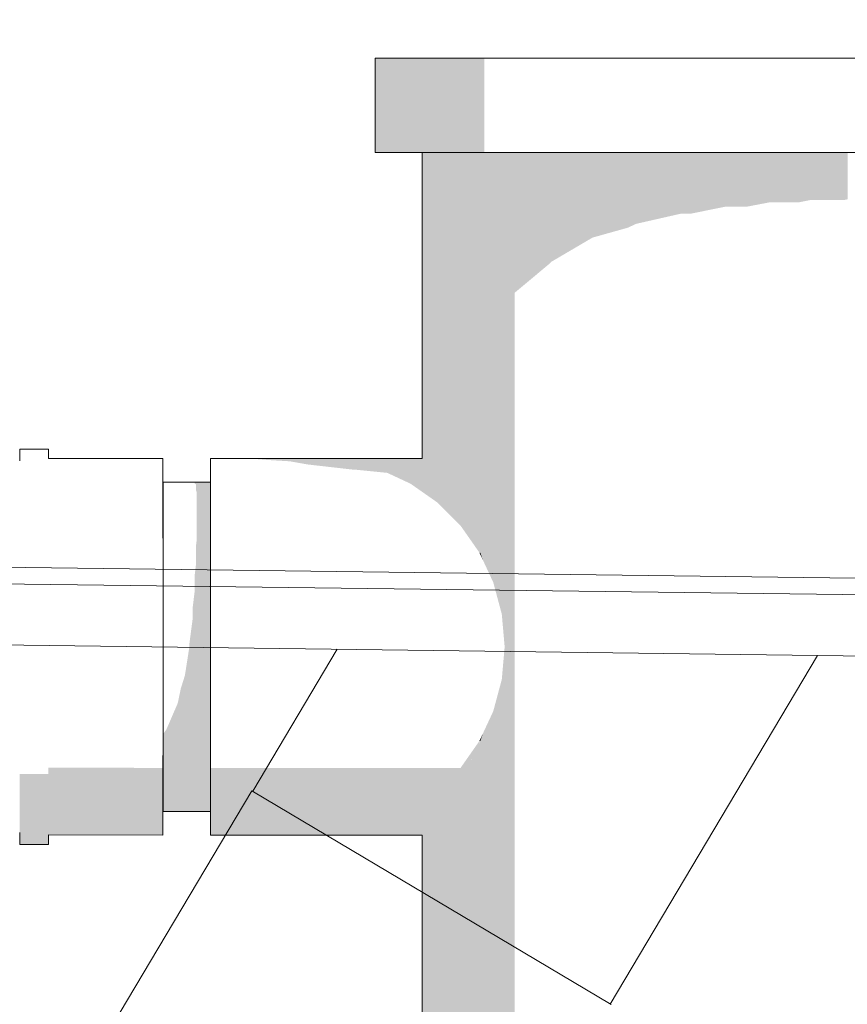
# Model space of a CAD drawing. Header units: metres. Extents: x -52 to 321, y -8 to 26.
# Tile 121 of 256: x -25.646 to -25.47, y 0.674 to 0.883. Entities that reach past the tile are written whole.
import ezdxf

# ---------------------------------------------------------------- set-up
doc = ezdxf.new("R2010")
doc.units = ezdxf.units.M
doc.header["$MEASUREMENT"] = 0
doc.layers.add('60 Ausstattung außen', color=7, linetype='Continuous')
doc.layers.add('94 Genehmigungsplanung Bemaßung', color=7, linetype='Continuous')
doc.styles.add('ERSTELLTER_STIL_2', font='arial.ttf')
doc.dimstyles.new('ERSTELLTER_STIL__3', dxfattribs={"dimtxt": 0.25, "dimasz": 0.19, "dimexe": 0.18, "dimexo": 0.1, "dimgap": 0, "dimtad": 1, "dimzin": 0, "dimdsep": 46, "dimtxsty": 'ERSTELLTER_STIL_2', "dimblk": 'ARROWHEAD_6', "dimblk1": 'ARROWHEAD_6', "dimblk2": 'ARROWHEAD_6', "dimcen": 0.09, "dimclrd": 7, "dimclre": 7, "dimclrt": 7, "dimazin": 0, "dimtfac": 1, "dimtdec": 4, "dimtmove": 0, "dimatfit": 3, "dimfxl": 1, "dimtolj": 1, "dimtzin": 0, "dimarcsym": 0})

# ---------------------------------------------------------------- blocks, each defined once
blk = doc.blocks.new('*D30', base_point=(-33357.27905, 0))
at = {"layer": '94 Genehmigungsplanung Bemaßung', "color": 7, "linetype": 'Continuous', "lineweight": 13}
for p, q in [((-24.29008, 2.86465), (-24.29008, 3.01465)), ((-24.19008, 2.76465), (-24.39008, 2.96465)), ((-24.10258, 2.86465), (-24.47758, 2.86465)), ((-24.29008, -0.03535), (-24.29008, 2.86465)), ((-24.39008, 0.06465), (-24.19008, -0.13535)), ((-24.10258, -0.03535), (-24.47758, -0.03535)), ((-24.29008, -0.18535), (-24.29008, -0.03535))]:
    blk.add_line(p, q, dxfattribs=at)
at = {"layer": '94 Genehmigungsplanung Bemaßung', "color": 7, "lineweight": 13, "insert": (-24.34008, 1.081), "char_height": 0.25, "attachment_point": 7, "rotation": 90, "style": 'ERSTELLTER_STIL_2'}
blk.add_mtext('\\A1;{\\pql;\\fArial|b0|i0|c0|p0;\\W1.000000;2,90}', dxfattribs=at)
blk = doc.blocks.new('ARROWHEAD_6')
at = {"color": 0, "linetype": 'Continuous', "lineweight": 0}
for p, q in [((-0.5, -0.5), (0.5, 0.5)), ((0, 0), (-1, 0))]:
    blk.add_line(p, q, dxfattribs=at)

msp = doc.modelspace()

# ---------------------------------------------------------------- hatches: boundary and pattern name
at = {"layer": '60 Ausstattung außen', "linetype": 'Continuous', "lineweight": 0, "true_color": 0x000000}
for points in [[(-25.5707, 0.87474), (-25.5707, 0.85474), (-25.56972, 0.85474), (-25.56972, 0.87474)], [(-25.56679, 0.87474), (-25.56972, 0.87474), (-25.56972, 0.85474), (-25.56679, 0.85474)], [(-25.56679, 0.87474), (-25.56679, 0.85474), (-25.562, 0.85474), (-25.562, 0.87474)], [(-25.562, 0.87474), (-25.562, 0.85474), (-25.5555, 0.85474), (-25.5555, 0.87474)], [(-25.54749, 0.85474), (-25.54749, 0.87474), (-25.5555, 0.87474), (-25.5555, 0.85474)], [(-25.5607, 0.85474), (-25.5607, 0.78974), (-25.5601, 0.78914), (-25.55987, 0.78844), (-25.55987, 0.85474)], [(-25.55987, 0.78844), (-25.55876, 0.78733), (-25.55739, 0.78494), (-25.55739, 0.85474), (-25.55987, 0.85474)], [(-25.55739, 0.78494), (-25.55684, 0.78439), (-25.55417, 0.78039), (-25.55334, 0.7786), (-25.55334, 0.85474), (-25.55739, 0.85474)], [(-25.55334, 0.85474), (-25.55334, 0.7786), (-25.55114, 0.77546), (-25.54834, 0.76974), (-25.54784, 0.76822), (-25.54784, 0.85474)], [(-25.54784, 0.85474), (-25.54784, 0.76822), (-25.54561, 0.76343), (-25.5438, 0.75669), (-25.54319, 0.74974), (-25.5438, 0.7428), (-25.54561, 0.73606), (-25.54784, 0.73127), (-25.54784, 0.64474), (-25.54106, 0.64474), (-25.54106, 0.85474)], [(-25.53321, 0.85474), (-25.54106, 0.85474), (-25.54106, 0.82493), (-25.53378, 0.83101), (-25.53321, 0.83155)], [(-25.53321, 0.85474), (-25.53321, 0.83155), (-25.52452, 0.83665), (-25.52452, 0.85474)], [(-25.51526, 0.85474), (-25.52452, 0.85474), (-25.52452, 0.83665), (-25.51702, 0.83875), (-25.51526, 0.83957)], [(-25.51526, 0.85474), (-25.51526, 0.83957), (-25.50571, 0.84174), (-25.50571, 0.85474)], [(-25.49616, 0.85474), (-25.50571, 0.85474), (-25.50571, 0.84174), (-25.50362, 0.84174), (-25.49616, 0.84324)], [(-25.49616, 0.84324), (-25.49161, 0.84324), (-25.4869, 0.84414), (-25.4869, 0.85474), (-25.49616, 0.85474)], [(-25.47821, 0.85474), (-25.4869, 0.85474), (-25.4869, 0.84414), (-25.48071, 0.84414), (-25.47821, 0.84463)], [(-25.47036, 0.85474), (-25.47821, 0.85474), (-25.47821, 0.84463), (-25.47108, 0.84463), (-25.47036, 0.84478)], [(-25.59368, 0.78943), (-25.58883, 0.78914), (-25.5601, 0.78914), (-25.5607, 0.78974), (-25.59729, 0.78974)], [(-25.58883, 0.78914), (-25.58507, 0.78847), (-25.57557, 0.78739), (-25.57462, 0.78733), (-25.55876, 0.78733), (-25.55987, 0.78844), (-25.5601, 0.78914)], [(-25.57462, 0.78733), (-25.56811, 0.78668), (-25.5632, 0.78439), (-25.55684, 0.78439), (-25.55739, 0.78494), (-25.55876, 0.78733)], [(-25.61576, 0.78412), (-25.6157, 0.74974), (-25.61576, 0.78466), (-25.61576, 0.78413)], [(-25.60877, 0.78421), (-25.60571, 0.78421), (-25.60571, 0.78474), (-25.60903, 0.78474), (-25.60904, 0.78443)], [(-25.60877, 0.783), (-25.60863, 0.78263), (-25.60571, 0.78263), (-25.60571, 0.78421), (-25.60877, 0.78421)], [(-25.55748, 0.78039), (-25.55417, 0.78039), (-25.55684, 0.78439), (-25.5632, 0.78439)], [(-25.61576, 0.78254), (-25.6157, 0.74974), (-25.61576, 0.78412), (-25.61576, 0.78255)], [(-25.61576, 0.77997), (-25.6157, 0.74974), (-25.61576, 0.78254)], [(-25.60863, 0.78025), (-25.60858, 0.78006), (-25.60571, 0.78006), (-25.60571, 0.78263), (-25.60863, 0.78263)], [(-25.60858, 0.78006), (-25.60858, 0.77656), (-25.60571, 0.77656), (-25.60571, 0.78006)], [(-25.55748, 0.78039), (-25.55255, 0.77546), (-25.55114, 0.77546), (-25.55334, 0.7786), (-25.55417, 0.78039)], [(-25.61576, 0.77997), (-25.61576, 0.77648), (-25.6157, 0.74974)], [(-25.61576, 0.77648), (-25.61576, 0.77218), (-25.6157, 0.74974)], [(-25.60863, 0.77224), (-25.60571, 0.77224), (-25.60571, 0.77656), (-25.60858, 0.77656), (-25.60863, 0.77626)], [(-25.55114, 0.77546), (-25.55255, 0.77546), (-25.54855, 0.76974), (-25.54834, 0.76974)], [(-25.61576, 0.7672), (-25.6157, 0.74974), (-25.61576, 0.77216)], [(-25.60876, 0.77114), (-25.60876, 0.76724), (-25.60571, 0.76724), (-25.60571, 0.77224), (-25.60863, 0.77224)], [(-25.54855, 0.76974), (-25.54784, 0.76822), (-25.54834, 0.76974)], [(-25.61576, 0.76169), (-25.6157, 0.74974), (-25.61576, 0.76717)], [(-25.60902, 0.76506), (-25.60902, 0.76172), (-25.60571, 0.76172), (-25.60571, 0.76724), (-25.60876, 0.76724)], [(-25.61576, 0.75581), (-25.61571, 0.75009), (-25.61571, 0.75042), (-25.61576, 0.76164)], [(-25.60945, 0.75814), (-25.60945, 0.75582), (-25.60571, 0.75582), (-25.60571, 0.76172), (-25.60902, 0.76172)], [(-25.61576, 0.74974), (-25.61571, 0.74974), (-25.61571, 0.75009), (-25.61576, 0.75574)], [(-25.61016, 0.7504), (-25.61016, 0.74974), (-25.60571, 0.74974), (-25.60571, 0.75582), (-25.60945, 0.75582)], [(-25.6157, 0.74974), (-25.61577, 0.7191), (-25.61577, 0.7151)], [(-25.61577, 0.7151), (-25.61577, 0.71216), (-25.6157, 0.74974)], [(-25.61577, 0.71035), (-25.61577, 0.70974), (-25.6157, 0.74974)], [(-25.6157, 0.74974), (-25.61577, 0.71216), (-25.61577, 0.71035)], [(-25.6157, 0.74974), (-25.61577, 0.72576), (-25.61577, 0.72183), (-25.61577, 0.72012), (-25.61577, 0.7191)], [(-25.61576, 0.73225), (-25.61576, 0.73217), (-25.61576, 0.73118), (-25.61577, 0.72858), (-25.61577, 0.72576), (-25.6157, 0.74974)], [(-25.6157, 0.74974), (-25.61576, 0.73779), (-25.61576, 0.73769), (-25.61576, 0.73225)], [(-25.61576, 0.74967), (-25.61576, 0.74368), (-25.61571, 0.7494), (-25.61571, 0.74974), (-25.61576, 0.74974)], [(-25.61576, 0.74368), (-25.61576, 0.74359), (-25.61576, 0.73779), (-25.61571, 0.74907), (-25.61571, 0.7494)], [(-25.61111, 0.74367), (-25.60571, 0.74367), (-25.60571, 0.74974), (-25.61016, 0.74974)], [(-25.61199, 0.74086), (-25.61263, 0.73777), (-25.60571, 0.73777), (-25.60571, 0.74367), (-25.61111, 0.74367)], [(-25.60571, 0.73777), (-25.61263, 0.73777), (-25.61502, 0.73224), (-25.60571, 0.73224)], [(-25.61502, 0.73224), (-25.61571, 0.73126), (-25.61571, 0.72725), (-25.60571, 0.72725), (-25.60571, 0.73224)], [(-25.55334, 0.72089), (-25.55334, 0.64474), (-25.54784, 0.64474), (-25.54784, 0.73127), (-25.54834, 0.72974), (-25.55114, 0.72403)], [(-25.54784, 0.73127), (-25.54855, 0.72974), (-25.54834, 0.72974)], [(-25.55255, 0.72403), (-25.55114, 0.72403), (-25.54834, 0.72975), (-25.54855, 0.72975)], [(-25.60571, 0.72293), (-25.60571, 0.72725), (-25.61571, 0.72725), (-25.61571, 0.72293)], [(-25.61577, 0.72403), (-25.64012, 0.72406), (-25.64012, 0.71913), (-25.61577, 0.7191)], [(-25.64012, 0.72406), (-25.64012, 0.71819), (-25.64012, 0.71913)], [(-25.60571, 0.72403), (-25.60571, 0.7191), (-25.55417, 0.7191), (-25.55334, 0.72089), (-25.55114, 0.72403)], [(-25.64012, 0.72274), (-25.64621, 0.72275), (-25.64621, 0.71757), (-25.64012, 0.71757)], [(-25.60571, 0.71943), (-25.60571, 0.72293), (-25.61571, 0.72293), (-25.61571, 0.71943)], [(-25.60571, 0.71686), (-25.60571, 0.71943), (-25.61571, 0.71943), (-25.61571, 0.71686)], [(-25.55739, 0.71455), (-25.55739, 0.64474), (-25.55334, 0.64474), (-25.55334, 0.72089), (-25.55417, 0.7191), (-25.55684, 0.7151)], [(-25.64012, 0.71757), (-25.64621, 0.71757), (-25.64621, 0.71337), (-25.64012, 0.71337)], [(-25.61577, 0.7191), (-25.64012, 0.71913), (-25.64012, 0.71514), (-25.61577, 0.7151)], [(-25.64012, 0.71913), (-25.64012, 0.71819), (-25.64012, 0.71622), (-25.64012, 0.71337), (-25.64012, 0.71514)], [(-25.60571, 0.7191), (-25.60571, 0.7151), (-25.55684, 0.7151), (-25.55417, 0.7191)], [(-25.60571, 0.71686), (-25.61571, 0.71686), (-25.61571, 0.71528), (-25.60571, 0.71528)], [(-25.60571, 0.71528), (-25.61571, 0.71528), (-25.6157, 0.71474), (-25.60571, 0.71474), (-25.60571, 0.7151)], [(-25.64621, 0.71028), (-25.64012, 0.71027), (-25.64012, 0.71337), (-25.64621, 0.71337)], [(-25.64012, 0.71027), (-25.64012, 0.71219), (-25.64012, 0.71514), (-25.64012, 0.71337)], [(-25.64012, 0.71219), (-25.61577, 0.71216), (-25.61577, 0.7151), (-25.64012, 0.71514)], [(-25.55684, 0.7151), (-25.60571, 0.7151), (-25.60571, 0.71216), (-25.55876, 0.71216), (-25.55739, 0.71455)], [(-25.55987, 0.64474), (-25.55739, 0.64474), (-25.55739, 0.71455), (-25.55876, 0.71216), (-25.55987, 0.71105)], [(-25.64012, 0.71027), (-25.64012, 0.70838), (-25.64012, 0.71039), (-25.64012, 0.71219)], [(-25.61577, 0.71216), (-25.64012, 0.71219), (-25.64012, 0.71039), (-25.61577, 0.71035)], [(-25.55876, 0.71216), (-25.60571, 0.71216), (-25.60571, 0.71035), (-25.5601, 0.71035), (-25.55987, 0.71105)], [(-25.5607, 0.64474), (-25.55987, 0.64474), (-25.55987, 0.71105), (-25.5601, 0.71035), (-25.5607, 0.70974)], [(-25.64621, 0.71028), (-25.64621, 0.70839), (-25.64012, 0.70838), (-25.64012, 0.71027)], [(-25.61577, 0.71035), (-25.64012, 0.71039), (-25.64012, 0.70978), (-25.61577, 0.70974)], [(-25.64012, 0.71039), (-25.64012, 0.70838), (-25.64012, 0.70774), (-25.64012, 0.70978)], [(-25.5601, 0.71035), (-25.60571, 0.71035), (-25.6057, 0.70974), (-25.5607, 0.70974)], [(-25.64012, 0.70838), (-25.64621, 0.70839), (-25.64621, 0.70775), (-25.64012, 0.70774)]]:
    msp.add_hatch(color=18, dxfattribs=at).paths.add_polyline_path(points)

# ---------------------------------------------------------------- linework, layer by layer
at = {"color": 7, "linetype": 'Continuous', "lineweight": 13}
for p, q in [((-24.98264, 0.75456), (-26.11373, 0.76909)), ((-26.11389, 0.7561), (-25.06842, 0.74268)), ((-25.59671, 0.71905), (-25.57876, 0.74923)), ((-25.47672, 0.74792), (-25.52075, 0.67388)), ((-25.59693, 0.71917), (-25.65724, 0.61775)), ((-25.59693, 0.71917), (-25.52054, 0.67375))]:
    msp.add_line(p, q, dxfattribs=at)
msp.add_lwpolyline([(-25.27935, 0.91389), (-26.03976, 0.92365), (-26.04172, 0.77167), (-25.2813, 0.76191)], close=True, dxfattribs=at)
at = {"layer": '60 Ausstattung außen', "color": 7, "linetype": 'Continuous', "lineweight": 13}
for p, q in [((-25.5707, 0.85474), (-25.5707, 0.87474)), ((-25.56972, 0.87474), (-25.5707, 0.87474)), ((-25.56679, 0.87474), (-25.56972, 0.87474)), ((-25.562, 0.87474), (-25.56679, 0.87474)), ((-25.5555, 0.87474), (-25.562, 0.87474)), ((-25.54749, 0.87474), (-25.5555, 0.87474)), ((-25.53821, 0.87474), (-25.54749, 0.87474)), ((-25.52794, 0.87474), (-25.53821, 0.87474)), ((-25.517, 0.87474), (-25.52794, 0.87474)), ((-25.50571, 0.87474), (-25.517, 0.87474)), ((-25.49442, 0.87474), (-25.50571, 0.87474)), ((-25.48348, 0.87474), (-25.49442, 0.87474)), ((-25.47321, 0.87474), (-25.48348, 0.87474)), ((-25.46393, 0.87474), (-25.47321, 0.87474)), ((-25.56972, 0.85474), (-25.5707, 0.85474)), ((-25.56679, 0.85474), (-25.56972, 0.85474)), ((-25.562, 0.85474), (-25.56679, 0.85474)), ((-25.5555, 0.85474), (-25.562, 0.85474)), ((-25.5607, 0.78974), (-25.5607, 0.85474)), ((-25.54749, 0.85474), (-25.5555, 0.85474)), ((-25.53821, 0.85474), (-25.54749, 0.85474)), ((-25.52794, 0.85474), (-25.53821, 0.85474)), ((-25.517, 0.85474), (-25.52794, 0.85474)), ((-25.50571, 0.85474), (-25.517, 0.85474)), ((-25.49442, 0.85474), (-25.50571, 0.85474)), ((-25.48348, 0.85474), (-25.49442, 0.85474)), ((-25.47321, 0.85474), (-25.48348, 0.85474)), ((-25.46393, 0.85474), (-25.47321, 0.85474)), ((-25.64012, 0.79175), (-25.64621, 0.79174)), ((-25.64621, 0.79174), (-25.64621, 0.7911)), ((-25.64621, 0.7911), (-25.64621, 0.78921)), ((-25.64012, 0.78971), (-25.64012, 0.79175)), ((-25.61577, 0.78974), (-25.64012, 0.78971)), ((-25.61571, 0.75582), (-25.61577, 0.78974)), ((-25.6057, 0.78974), (-25.60571, 0.78914)), ((-25.60571, 0.78914), (-25.60571, 0.78733)), ((-25.5607, 0.78974), (-25.6057, 0.78974)), ((-25.60571, 0.78733), (-25.60571, 0.78439)), ((-25.6157, 0.78474), (-25.61571, 0.78421)), ((-25.61571, 0.78421), (-25.61571, 0.78263)), ((-25.60571, 0.78474), (-25.6157, 0.78474)), ((-25.60571, 0.78439), (-25.60571, 0.78039)), ((-25.61571, 0.78263), (-25.61571, 0.78006)), ((-25.61571, 0.78006), (-25.61571, 0.77656)), ((-25.60571, 0.78039), (-25.60571, 0.77546)), ((-25.61571, 0.77656), (-25.61571, 0.77224)), ((-25.60571, 0.77546), (-25.60571, 0.76974)), ((-25.61571, 0.77224), (-25.61571, 0.76724)), ((-25.60571, 0.76974), (-25.60571, 0.76343)), ((-25.61571, 0.76724), (-25.61571, 0.76172)), ((-25.60571, 0.76343), (-25.60571, 0.75669)), ((-25.61571, 0.76172), (-25.61571, 0.75582)), ((-25.61571, 0.75582), (-25.61571, 0.75102)), ((-25.60571, 0.75669), (-25.60571, 0.74974)), ((-25.61571, 0.75102), (-25.61571, 0.74974)), ((-25.61571, 0.74974), (-25.61571, 0.74847)), ((-25.60571, 0.74974), (-25.60571, 0.7428)), ((-25.61571, 0.74847), (-25.61571, 0.74367)), ((-25.61571, 0.74367), (-25.61577, 0.70974)), ((-25.61571, 0.74367), (-25.61571, 0.73777)), ((-25.60571, 0.7428), (-25.60571, 0.73606)), ((-25.61571, 0.73777), (-25.61571, 0.73224)), ((-25.60571, 0.73606), (-25.60571, 0.72974)), ((-25.61571, 0.73224), (-25.61571, 0.72725)), ((-25.60571, 0.72974), (-25.60571, 0.72403)), ((-25.61571, 0.72725), (-25.61571, 0.72293)), ((-25.60571, 0.72403), (-25.60571, 0.7191)), ((-25.61571, 0.72293), (-25.61571, 0.71943)), ((-25.61571, 0.71943), (-25.61571, 0.71686)), ((-25.60571, 0.7191), (-25.60571, 0.7151)), ((-25.61571, 0.71686), (-25.61571, 0.71528)), ((-25.61571, 0.71528), (-25.6157, 0.71474)), ((-25.60571, 0.71474), (-25.6157, 0.71474)), ((-25.60571, 0.7151), (-25.60571, 0.71216)), ((-25.60571, 0.71216), (-25.60571, 0.71035)), ((-25.64621, 0.71028), (-25.64621, 0.70839)), ((-25.61577, 0.70974), (-25.64012, 0.70978)), ((-25.64012, 0.70978), (-25.64012, 0.70774)), ((-25.60571, 0.71035), (-25.6057, 0.70974)), ((-25.5607, 0.70974), (-25.6057, 0.70974)), ((-25.5607, 0.64474), (-25.5607, 0.70974)), ((-25.64621, 0.70839), (-25.64621, 0.70775)), ((-25.64012, 0.70774), (-25.64621, 0.70775))]:
    msp.add_line(p, q, dxfattribs=at)

# ---------------------------------------------------------------- dimensions: what is measured, and where the dimension line sits
at = {"layer": '94 Genehmigungsplanung Bemaßung', "color": 7, "linetype": 'Continuous', "lineweight": 13}
dim = msp.add_linear_dim(base=(-24.29008, 2.86465), p1=(-27.05019, -0.03535), p2=(-23.72921, 2.86465), angle=90, dimstyle='ERSTELLTER_STIL__3', dxfattribs=at)
dim.commit()
dim.dimension.update_dxf_attribs({"geometry": '*D30', "text_midpoint": (-24.46508, 1.40464), "dimtype": 160, "text_rotation": 90})

doc.saveas('drawing.dxf')
